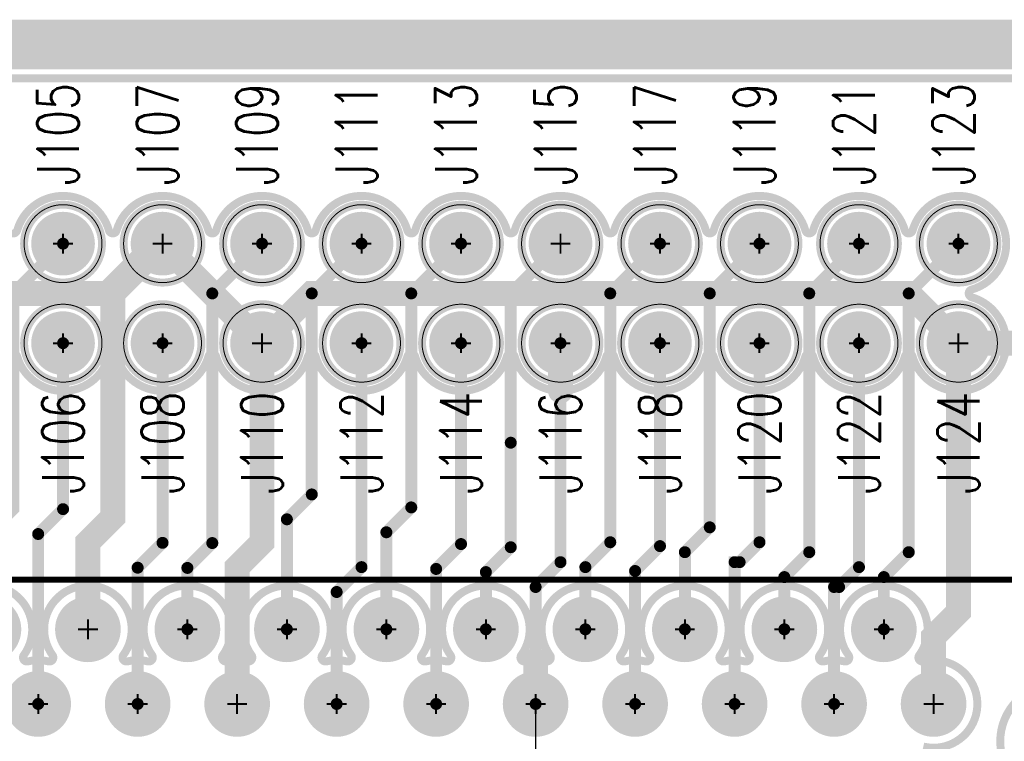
# Model space of a CAD drawing. Extents: x -3.3 to 15.7, y -5.3 to 2.7.
# Tile 10 of 17: x 1.4 to 2.3, y 0 to 0.7. Entities that reach past the tile are written whole.
import ezdxf
from ezdxf.enums import TextEntityAlignment as Align

# ---------------------------------------------------------------- set-up
doc = ezdxf.new("R2010")
doc.units = 0
for name, pattern in [('SIG_103', [2, 1, 1]), ('SIG_104', [2, 1, 1]), ('SIG_112', [2, 1, 1]), ('SIG_117', [2, 1, 1]), ('SIG_119', [2, 1, 1]), ('SIG_121', [2, 1, 1]), ('SIG_122', [2, 1, 1]), ('SIG_123', [2, 1, 1]), ('SIG_124', [2, 1, 1]), ('SIG_125', [2, 1, 1]), ('SIG_126', [2, 1, 1]), ('SIG_130', [2, 1, 1]), ('SIG_133', [2, 1, 1]), ('SIG_64', [2, 1, 1]), ('SIG_68', [2, 1, 1]), ('SIG_77', [2, 1, 1]), ('SIG_82', [2, 1, 1]), ('SIG_83', [2, 1, 1])]:
    doc.linetypes.add(name, pattern=pattern)
for name, color, linetype in [('2D_LINE_125', 3, 'CONTINUOUS'), ('2D_LINE_126', 6, 'CONTINUOUS'), ('BOARD_OUTLINE_00', 254, 'CONTINUOUS'), ('DRIL_PLTE_THRU_01', 16, 'CONTINUOUS'), ('DRIL_PLTE_THRU_02', 176, 'CONTINUOUS'), ('DRIL_SYMBOL', 254, 'CONTINUOUS'), ('LINK_00', 254, 'CONTINUOUS'), ('PADS_BOT', 5, 'CONTINUOUS'), ('PADS_INNER', 1, 'CONTINUOUS'), ('PADS_TOP', 1, 'CONTINUOUS'), ('PADS_XR_131', 3, 'CONTINUOUS'), ('PADS_XR_132', 6, 'CONTINUOUS'), ('PART_NAME_123', 255, 'CONTINUOUS'), ('PART_NAME_129', 2, 'CONTINUOUS'), ('PART_TOP_2DLINE_123', 255, 'CONTINUOUS'), ('PART_TOP_2DLINE_129', 2, 'CONTINUOUS'), ('POUR_OUTLINE_02', 5, 'CONTINUOUS'), ('POUR_PADTHERM_02', 5, 'CONTINUOUS'), ('POUR_VOID_02', 5, 'CONTINUOUS'), ('TRACE_01', 1, 'CONTINUOUS'), ('TRACE_02', 5, 'CONTINUOUS')]:
    doc.layers.add(name, color=color, linetype=linetype)
doc.styles.add('W0$001', font='simplex', dxfattribs={"width": 0.75})
doc.styles.add('W0$006', font='simplex', dxfattribs={"width": 0.75})

# ---------------------------------------------------------------- blocks, each defined once
blk = doc.blocks.new('BOARD_4')
at = {"layer": 'BOARD_OUTLINE_00', "const_width": 0.01}
blk.add_lwpolyline([(-0.025, -0.6125), (7.75, -0.6125), (7.75, -2.0125), (-0.025, -2.0125)], close=True, dxfattribs=at)
blk = doc.blocks.new('DRAWING_16')
at = {"layer": '2D_LINE_125', "const_width": 0.05}
blk.add_lwpolyline([(-0.025, -0.6125), (7.75, -0.6125), (7.75, -2.0125), (-0.025, -2.0125)], close=True, dxfattribs=at)
blk = doc.blocks.new('DRAWING_17')
at = {"layer": '2D_LINE_126', "const_width": 0.05}
blk.add_lwpolyline([(-0.025, -0.6125), (7.75, -0.6125), (7.75, -2.0125), (-0.025, -2.0125)], close=True, dxfattribs=at)
blk = doc.blocks.new('POUR_VOID_16')
at = {"layer": 'POUR_VOID_02', "const_width": 0.008}
blk.add_lwpolyline([(2.59615, 0.92568, 0.754331), (2.60385, 0.92568, -0.754332), (2.69615, 0.92568, 0.754331), (2.70385, 0.92568, -0.754332), (2.79615, 0.92568, 0.754331), (2.80385, 0.92568, -0.754332), (2.89615, 0.92568, 0.754331), (2.90385, 0.92568, -0.754332), (2.99615, 0.92568, 0.754331), (3.00385, 0.92568, -0.754332), (3.09615, 0.92568, 0.754331), (3.10385, 0.92568, -0.754332), (3.19615, 0.92568, 0.754331), (3.20385, 0.92568, -0.754332), (3.29615, 0.92568, 0.754331), (3.30385, 0.92568, -0.754332), (3.39615, 0.92568, 0.754331), (3.40385, 0.92568, -0.754332), (3.49615, 0.92568, 0.754331), (3.50385, 0.92568, -1.69959), (3.56318, 0.86635, 0.754331), (3.56318, 0.85865, -1.69959), (3.50385, 0.79932, 0.754331), (3.49615, 0.79932, -0.754332), (3.40385, 0.79932, 0.754331), (3.39615, 0.79932, -0.754332), (3.30385, 0.79932, 0.754331), (3.29615, 0.79932, -0.754332), (3.20385, 0.79932, 0.754331), (3.19615, 0.79932, -0.754332), (3.10385, 0.79932, 0.754331), (3.09615, 0.79932, -0.754332), (3.00385, 0.79932, 0.754331), (2.99615, 0.79932, -0.754332), (2.90385, 0.79932, 0.754331), (2.89615, 0.79932, -0.754332), (2.80385, 0.79932, 0.754331), (2.79615, 0.79932, -0.754332), (2.70385, 0.79932, 0.754331), (2.69615, 0.79932, -0.754332), (2.60385, 0.79932, 0.754331), (2.59615, 0.79932, -0.754332)], format="xyb", dxfattribs=at)
blk = doc.blocks.new('POUR_VOID_15')
at = {"layer": 'POUR_VOID_02', "const_width": 0.008}
blk.add_lwpolyline([(2.53949, 0.49902, -1.970447), (2.61051, 0.49902, 0.698577), (2.61468, 0.49277, -0.11893), (2.63532, 0.49277, 0.698577), (2.63949, 0.49902, -1.970447), (2.71051, 0.49902, 0.698577), (2.71468, 0.49277, -0.11893), (2.73532, 0.49277, 0.698577), (2.73949, 0.49902, -1.970447), (2.81051, 0.49902, 0.698577), (2.81468, 0.49277, -0.11893), (2.83532, 0.49277, 0.698577), (2.83949, 0.49902, -1.970447), (2.91051, 0.49902, 0.698577), (2.91468, 0.49277, -0.11893), (2.93532, 0.49277, 0.698577), (2.93949, 0.49902, -1.970447), (3.01051, 0.49902, 0.698577), (3.01468, 0.49277, -0.11893), (3.03532, 0.49277, 0.698577), (3.03949, 0.49902, -1.970447), (3.11051, 0.49902, 0.698577), (3.11468, 0.49277, -0.11893), (3.13532, 0.49277, 0.698577), (3.13949, 0.49902, -1.970447), (3.21051, 0.49902, 0.698577), (3.21468, 0.49277, -0.11893), (3.23532, 0.49277, 0.698577), (3.23949, 0.49902, -1.970447), (3.31051, 0.49902, 0.698577), (3.31468, 0.49277, -0.11893), (3.33532, 0.49277, 0.698577), (3.33949, 0.49902, -1.970447), (3.41051, 0.49902, 0.698577), (3.41468, 0.49277, -0.11893), (3.43532, 0.49277, 0.698577), (3.43949, 0.49902, -1.970447), (3.51051, 0.49902, 0.698577), (3.51468, 0.49277, -1.269966), (3.51468, 0.40723, 0.698577)], format="xyb", dxfattribs=at)
blk = doc.blocks.new('POUR_VOID_13')
at = {"layer": 'POUR_VOID_02', "const_width": 0.008}
blk.add_lwpolyline([(3.592, 0.4125, 1), (3.708, 0.4125, 1)], format="xyb", close=True, dxfattribs=at)
blk = doc.blocks.new('POUR_OUTLINE_6')
at = {"layer": 'POUR_OUTLINE_02', "const_width": 0.008}
blk.add_lwpolyline([(7.487, 1.0785), (1.613, 1.0785, 0.414214)], format="xyb", dxfattribs=at)
for name in ['POUR_VOID_16', 'POUR_VOID_15', 'POUR_VOID_13']:
    blk.add_blockref(name, (0, 0))
blk = doc.blocks.new('POUR_PADTHERM_52')
at = {"layer": 'POUR_PADTHERM_02', "const_width": 0.0125}
blk.add_lwpolyline([(3.15625, 0.7645), (3.15625, 0.7835, 1), (3.14375, 0.7835), (3.14375, 0.7645, 1), (3.15625, 0.7645)], format="xyb", dxfattribs=at)
blk = doc.blocks.new('POUR_PADTHERM_53')
at = {"layer": 'POUR_PADTHERM_02', "const_width": 0.0125}
blk.add_lwpolyline([(3.11875, 0.494), (3.11875, 0.475, 1), (3.13125, 0.475), (3.13125, 0.494, 1), (3.11875, 0.494)], format="xyb", dxfattribs=at)
blk = doc.blocks.new('POUR_HEADER_0')
for name in ['POUR_OUTLINE_6', 'POUR_PADTHERM_52', 'POUR_PADTHERM_53']:
    blk.add_blockref(name, (0.21, -1.0725))
blk = doc.blocks.new('PART_BODY_TOP_1')
at = {"layer": 'PART_TOP_2DLINE_123', "const_width": 0.008}
blk.add_lwpolyline([(-0.03915, 0, 1), (0.03915, 0, 1)], format="xyb", close=True, dxfattribs=at)
at = {"layer": 'PART_TOP_2DLINE_129', "const_width": 0.001}
blk.add_lwpolyline([(-0.03915, 0, 1), (0.03915, 0, 1)], format="xyb", close=True, dxfattribs=at)
blk = doc.blocks.new('DRIL_SYMBOL_0$038')
at = {"layer": 'DRIL_SYMBOL', "const_width": 0.002}
for points in [[(0, -0.01), (0, 0.01)], [(-0.01, 0), (0.01, 0)]]:
    blk.add_lwpolyline(points, dxfattribs=at)
blk = doc.blocks.new('DRIL_HOLE_0$038')
at = {"const_width": 0.019}
blk.add_lwpolyline([(-0.0095, 0, 1), (0.0095, 0, 1)], format="xyb", close=True, dxfattribs=at)
blk.add_blockref('DRIL_SYMBOL_0$038', (0, 0))
blk = doc.blocks.new('PAD_0')
at = {"const_width": 0.029}
blk.add_lwpolyline([(0, -0.0145, 1), (0, 0.0145, 1)], format="xyb", close=True, dxfattribs=at)
blk = doc.blocks.new('PAD_3')
at = {"const_width": 0.032}
blk.add_lwpolyline([(0, -0.016, 1), (0, 0.016, 1)], format="xyb", close=True, dxfattribs=at)
blk = doc.blocks.new('STK_TOP_25')
at = {"layer": 'DRIL_PLTE_THRU_01'}
blk.add_blockref('DRIL_HOLE_0$038', (0, 0), dxfattribs=at)
at = {"layer": 'DRIL_PLTE_THRU_02'}
blk.add_blockref('DRIL_HOLE_0$038', (0, 0), dxfattribs=at)
at = {"layer": 'PADS_BOT'}
blk.add_blockref('PAD_0', (0, 0), dxfattribs=at)
at = {"layer": 'PADS_INNER'}
blk.add_blockref('PAD_0', (0, 0), dxfattribs=at)
at = {"layer": 'PADS_TOP'}
blk.add_blockref('PAD_0', (0, 0), dxfattribs=at)
at = {"layer": 'PADS_XR_131'}
blk.add_blockref('PAD_3', (0, 0), dxfattribs=at)
at = {"layer": 'PADS_XR_132'}
blk.add_blockref('PAD_3', (0, 0), dxfattribs=at)
blk = doc.blocks.new('SYM_TOP_2')
for name in ['PART_BODY_TOP_1', 'STK_TOP_25']:
    blk.add_blockref(name, (0, 0))
blk = doc.blocks.new('PART_TOP_7')
blk.add_blockref('SYM_TOP_2', (0, 0))
at = {"layer": 'PART_NAME_123', "style": 'W0$006', "width": 0.75}
blk.add_text('J105', height=0.042, rotation=90, dxfattribs=at).set_placement((-0.005, 0.11), align=Align.MIDDLE_CENTER)
at = {"layer": 'PART_NAME_129', "style": 'W0$001', "width": 0.75}
blk.add_text('J105', height=0.042, rotation=90, dxfattribs=at).set_placement((-0.005, 0.11), align=Align.MIDDLE_CENTER)
blk = doc.blocks.new('PART_TOP_8')
blk.add_blockref('SYM_TOP_2', (0, 0))
at = {"layer": 'PART_NAME_123', "style": 'W0$006', "width": 0.75}
blk.add_text('J106', height=0.042, rotation=90, dxfattribs=at).set_placement((0, -0.1), align=Align.MIDDLE_CENTER)
at = {"layer": 'PART_NAME_129', "style": 'W0$001', "width": 0.75}
blk.add_text('J106', height=0.042, rotation=90, dxfattribs=at).set_placement((0, -0.1), align=Align.MIDDLE_CENTER)
blk = doc.blocks.new('PART_TOP_9')
blk.add_blockref('SYM_TOP_2', (0, 0))
at = {"layer": 'PART_NAME_123', "style": 'W0$006', "width": 0.75}
blk.add_text('J107', height=0.042, rotation=90, dxfattribs=at).set_placement((-0.005, 0.11), align=Align.MIDDLE_CENTER)
at = {"layer": 'PART_NAME_129', "style": 'W0$001', "width": 0.75}
blk.add_text('J107', height=0.042, rotation=90, dxfattribs=at).set_placement((-0.005, 0.11), align=Align.MIDDLE_CENTER)
blk = doc.blocks.new('PART_TOP_10')
blk.add_blockref('SYM_TOP_2', (0, 0))
at = {"layer": 'PART_NAME_123', "style": 'W0$006', "width": 0.75}
blk.add_text('J108', height=0.042, rotation=90, dxfattribs=at).set_placement((0, -0.1), align=Align.MIDDLE_CENTER)
at = {"layer": 'PART_NAME_129', "style": 'W0$001', "width": 0.75}
blk.add_text('J108', height=0.042, rotation=90, dxfattribs=at).set_placement((0, -0.1), align=Align.MIDDLE_CENTER)
blk = doc.blocks.new('PART_TOP_11')
blk.add_blockref('SYM_TOP_2', (0, 0))
at = {"layer": 'PART_NAME_123', "style": 'W0$006', "width": 0.75}
blk.add_text('J109', height=0.042, rotation=90, dxfattribs=at).set_placement((-0.005, 0.11), align=Align.MIDDLE_CENTER)
at = {"layer": 'PART_NAME_129', "style": 'W0$001', "width": 0.75}
blk.add_text('J109', height=0.042, rotation=90, dxfattribs=at).set_placement((-0.005, 0.11), align=Align.MIDDLE_CENTER)
blk = doc.blocks.new('PART_TOP_13')
blk.add_blockref('SYM_TOP_2', (0, 0))
at = {"layer": 'PART_NAME_123', "style": 'W0$006', "width": 0.75}
blk.add_text('J110', height=0.042, rotation=90, dxfattribs=at).set_placement((0, -0.1), align=Align.MIDDLE_CENTER)
at = {"layer": 'PART_NAME_129', "style": 'W0$001', "width": 0.75}
blk.add_text('J110', height=0.042, rotation=90, dxfattribs=at).set_placement((0, -0.1), align=Align.MIDDLE_CENTER)
blk = doc.blocks.new('PART_TOP_14')
blk.add_blockref('SYM_TOP_2', (0, 0))
at = {"layer": 'PART_NAME_123', "style": 'W0$006', "width": 0.75}
blk.add_text('J111', height=0.042, rotation=90, dxfattribs=at).set_placement((-0.005, 0.11), align=Align.MIDDLE_CENTER)
at = {"layer": 'PART_NAME_129', "style": 'W0$001', "width": 0.75}
blk.add_text('J111', height=0.042, rotation=90, dxfattribs=at).set_placement((-0.005, 0.11), align=Align.MIDDLE_CENTER)
blk = doc.blocks.new('PART_TOP_15')
blk.add_blockref('SYM_TOP_2', (0, 0))
at = {"layer": 'PART_NAME_123', "style": 'W0$006', "width": 0.75}
blk.add_text('J112', height=0.042, rotation=90, dxfattribs=at).set_placement((0, -0.1), align=Align.MIDDLE_CENTER)
at = {"layer": 'PART_NAME_129', "style": 'W0$001', "width": 0.75}
blk.add_text('J112', height=0.042, rotation=90, dxfattribs=at).set_placement((0, -0.1), align=Align.MIDDLE_CENTER)
blk = doc.blocks.new('PART_TOP_16')
blk.add_blockref('SYM_TOP_2', (0, 0))
at = {"layer": 'PART_NAME_123', "style": 'W0$006', "width": 0.75}
blk.add_text('J113', height=0.042, rotation=90, dxfattribs=at).set_placement((-0.005, 0.11), align=Align.MIDDLE_CENTER)
at = {"layer": 'PART_NAME_129', "style": 'W0$001', "width": 0.75}
blk.add_text('J113', height=0.042, rotation=90, dxfattribs=at).set_placement((-0.005, 0.11), align=Align.MIDDLE_CENTER)
blk = doc.blocks.new('PART_TOP_17')
blk.add_blockref('SYM_TOP_2', (0, 0))
at = {"layer": 'PART_NAME_123', "style": 'W0$006', "width": 0.75}
blk.add_text('J114', height=0.042, rotation=90, dxfattribs=at).set_placement((0, -0.1), align=Align.MIDDLE_CENTER)
at = {"layer": 'PART_NAME_129', "style": 'W0$001', "width": 0.75}
blk.add_text('J114', height=0.042, rotation=90, dxfattribs=at).set_placement((0, -0.1), align=Align.MIDDLE_CENTER)
blk = doc.blocks.new('PART_TOP_18')
blk.add_blockref('SYM_TOP_2', (0, 0))
at = {"layer": 'PART_NAME_123', "style": 'W0$006', "width": 0.75}
blk.add_text('J115', height=0.042, rotation=90, dxfattribs=at).set_placement((-0.005, 0.11), align=Align.MIDDLE_CENTER)
at = {"layer": 'PART_NAME_129', "style": 'W0$001', "width": 0.75}
blk.add_text('J115', height=0.042, rotation=90, dxfattribs=at).set_placement((-0.005, 0.11), align=Align.MIDDLE_CENTER)
blk = doc.blocks.new('PART_TOP_19')
blk.add_blockref('SYM_TOP_2', (0, 0))
at = {"layer": 'PART_NAME_123', "style": 'W0$006', "width": 0.75}
blk.add_text('J116', height=0.042, rotation=90, dxfattribs=at).set_placement((0, -0.1), align=Align.MIDDLE_CENTER)
at = {"layer": 'PART_NAME_129', "style": 'W0$001', "width": 0.75}
blk.add_text('J116', height=0.042, rotation=90, dxfattribs=at).set_placement((0, -0.1), align=Align.MIDDLE_CENTER)
blk = doc.blocks.new('PART_TOP_20')
blk.add_blockref('SYM_TOP_2', (0, 0))
at = {"layer": 'PART_NAME_123', "style": 'W0$006', "width": 0.75}
blk.add_text('J117', height=0.042, rotation=90, dxfattribs=at).set_placement((-0.005, 0.11), align=Align.MIDDLE_CENTER)
at = {"layer": 'PART_NAME_129', "style": 'W0$001', "width": 0.75}
blk.add_text('J117', height=0.042, rotation=90, dxfattribs=at).set_placement((-0.005, 0.11), align=Align.MIDDLE_CENTER)
blk = doc.blocks.new('PART_TOP_21')
blk.add_blockref('SYM_TOP_2', (0, 0))
at = {"layer": 'PART_NAME_123', "style": 'W0$006', "width": 0.75}
blk.add_text('J118', height=0.042, rotation=90, dxfattribs=at).set_placement((0, -0.1), align=Align.MIDDLE_CENTER)
at = {"layer": 'PART_NAME_129', "style": 'W0$001', "width": 0.75}
blk.add_text('J118', height=0.042, rotation=90, dxfattribs=at).set_placement((0, -0.1), align=Align.MIDDLE_CENTER)
blk = doc.blocks.new('PART_TOP_22')
blk.add_blockref('SYM_TOP_2', (0, 0))
at = {"layer": 'PART_NAME_123', "style": 'W0$006', "width": 0.75}
blk.add_text('J119', height=0.042, rotation=90, dxfattribs=at).set_placement((-0.005, 0.11), align=Align.MIDDLE_CENTER)
at = {"layer": 'PART_NAME_129', "style": 'W0$001', "width": 0.75}
blk.add_text('J119', height=0.042, rotation=90, dxfattribs=at).set_placement((-0.005, 0.11), align=Align.MIDDLE_CENTER)
blk = doc.blocks.new('PART_TOP_24')
blk.add_blockref('SYM_TOP_2', (0, 0))
at = {"layer": 'PART_NAME_123', "style": 'W0$006', "width": 0.75}
blk.add_text('J120', height=0.042, rotation=90, dxfattribs=at).set_placement((0, -0.1), align=Align.MIDDLE_CENTER)
at = {"layer": 'PART_NAME_129', "style": 'W0$001', "width": 0.75}
blk.add_text('J120', height=0.042, rotation=90, dxfattribs=at).set_placement((0, -0.1), align=Align.MIDDLE_CENTER)
blk = doc.blocks.new('PART_TOP_25')
blk.add_blockref('SYM_TOP_2', (0, 0))
at = {"layer": 'PART_NAME_123', "style": 'W0$006', "width": 0.75}
blk.add_text('J121', height=0.042, rotation=90, dxfattribs=at).set_placement((-0.005, 0.11), align=Align.MIDDLE_CENTER)
at = {"layer": 'PART_NAME_129', "style": 'W0$001', "width": 0.75}
blk.add_text('J121', height=0.042, rotation=90, dxfattribs=at).set_placement((-0.005, 0.11), align=Align.MIDDLE_CENTER)
blk = doc.blocks.new('PART_TOP_26')
blk.add_blockref('SYM_TOP_2', (0, 0))
at = {"layer": 'PART_NAME_123', "style": 'W0$006', "width": 0.75}
blk.add_text('J122', height=0.042, rotation=90, dxfattribs=at).set_placement((0, -0.1), align=Align.MIDDLE_CENTER)
at = {"layer": 'PART_NAME_129', "style": 'W0$001', "width": 0.75}
blk.add_text('J122', height=0.042, rotation=90, dxfattribs=at).set_placement((0, -0.1), align=Align.MIDDLE_CENTER)
blk = doc.blocks.new('PART_TOP_27')
blk.add_blockref('SYM_TOP_2', (0, 0))
at = {"layer": 'PART_NAME_123', "style": 'W0$006', "width": 0.75}
blk.add_text('J123', height=0.042, rotation=90, dxfattribs=at).set_placement((-0.005, 0.11), align=Align.MIDDLE_CENTER)
at = {"layer": 'PART_NAME_129', "style": 'W0$001', "width": 0.75}
blk.add_text('J123', height=0.042, rotation=90, dxfattribs=at).set_placement((-0.005, 0.11), align=Align.MIDDLE_CENTER)
blk = doc.blocks.new('PART_TOP_28')
blk.add_blockref('SYM_TOP_2', (0, 0))
at = {"layer": 'PART_NAME_123', "style": 'W0$006', "width": 0.75}
blk.add_text('J124', height=0.042, rotation=90, dxfattribs=at).set_placement((0, -0.1), align=Align.MIDDLE_CENTER)
at = {"layer": 'PART_NAME_129', "style": 'W0$001', "width": 0.75}
blk.add_text('J124', height=0.042, rotation=90, dxfattribs=at).set_placement((0, -0.1), align=Align.MIDDLE_CENTER)
blk = doc.blocks.new('PART_BODY_TOP_2')
at = {"layer": 'PART_TOP_2DLINE_123', "const_width": 0.006}
blk.add_lwpolyline([(-0.632, 0.2), (5.182, 0.2), (5.182, -0.125), (-0.632, -0.125)], close=True, dxfattribs=at)
at = {"layer": 'PART_TOP_2DLINE_129', "const_width": 0.001}
blk.add_lwpolyline([(-0.96, 0.2), (5.51, 0.2), (5.51, -0.125), (-0.96, -0.125)], close=True, dxfattribs=at)
blk = doc.blocks.new('DRIL_SYMBOL_0$03')
at = {"layer": 'DRIL_SYMBOL', "const_width": 0.002}
for points in [[(0, -0.01), (0, 0.01)], [(-0.01, 0), (0.01, 0)]]:
    blk.add_lwpolyline(points, dxfattribs=at)
blk = doc.blocks.new('DRIL_HOLE_0$03')
at = {"const_width": 0.015}
blk.add_lwpolyline([(-0.0075, 0, 1), (0.0075, 0, 1)], format="xyb", close=True, dxfattribs=at)
blk.add_blockref('DRIL_SYMBOL_0$03', (0, 0))
blk = doc.blocks.new('PAD_4')
at = {"const_width": 0.025}
blk.add_lwpolyline([(0, -0.0125, 1), (0, 0.0125, 1)], format="xyb", close=True, dxfattribs=at)
blk = doc.blocks.new('PAD_7')
at = {"const_width": 0.033}
blk.add_lwpolyline([(0, -0.0165, 1), (0, 0.0165, 1)], format="xyb", close=True, dxfattribs=at)
blk = doc.blocks.new('STK_TOP_4')
at = {"layer": 'DRIL_PLTE_THRU_01'}
blk.add_blockref('DRIL_HOLE_0$03', (0, 0), dxfattribs=at)
at = {"layer": 'DRIL_PLTE_THRU_02'}
blk.add_blockref('DRIL_HOLE_0$03', (0, 0), dxfattribs=at)
at = {"layer": 'PADS_BOT'}
blk.add_blockref('PAD_4', (0, 0), dxfattribs=at)
at = {"layer": 'PADS_INNER'}
blk.add_blockref('PAD_4', (0, 0), dxfattribs=at)
at = {"layer": 'PADS_TOP'}
blk.add_blockref('PAD_4', (0, 0), dxfattribs=at)
at = {"layer": 'PADS_XR_131'}
blk.add_blockref('PAD_7', (0, 0), dxfattribs=at)
at = {"layer": 'PADS_XR_132'}
blk.add_blockref('PAD_7', (0, 0), dxfattribs=at)
blk = doc.blocks.new('SYM_TOP_3')
for name, p in [('PART_BODY_TOP_2', (0, 0)), ('STK_TOP_4', (1.2, 0.15)), ('STK_TOP_4', (1.3, 0.15)), ('STK_TOP_4', (1.4, 0.15)), ('STK_TOP_4', (1.5, 0.15)), ('STK_TOP_4', (1.6, 0.15)), ('STK_TOP_4', (1.7, 0.15)), ('STK_TOP_4', (1.8, 0.15)), ('STK_TOP_4', (1.9, 0.15)), ('STK_TOP_4', (2, 0.15)), ('STK_TOP_4', (2.1, 0.15)), ('STK_TOP_4', (1.25, 0.075)), ('STK_TOP_4', (1.35, 0.075)), ('STK_TOP_4', (1.45, 0.075)), ('STK_TOP_4', (1.55, 0.075)), ('STK_TOP_4', (1.65, 0.075)), ('STK_TOP_4', (1.75, 0.075)), ('STK_TOP_4', (1.85, 0.075)), ('STK_TOP_4', (1.95, 0.075)), ('STK_TOP_4', (2.05, 0.075)), ('STK_TOP_4', (2.15, 0.075))]:
    blk.add_blockref(name, p)
blk = doc.blocks.new('PART_TOP_171')
blk.add_blockref('SYM_TOP_3', (0, 0))
blk = doc.blocks.new('SMOOTH_0$012')
at = {"const_width": 0.006}
blk.add_lwpolyline([(-0.003, 0, 1), (0.003, 0, 1)], format="xyb", close=True, dxfattribs=at)
blk = doc.blocks.new('SMOOTH_0$025')
at = {"const_width": 0.0125}
blk.add_lwpolyline([(-0.00625, 0, 1), (0.00625, 0, 1)], format="xyb", close=True, dxfattribs=at)

msp = doc.modelspace()

# ---------------------------------------------------------------- linework, layer by layer
at = {"layer": 'LINK_00', "linetype": 'SIG_130'}
msp.add_line((1.875, 0.0375), (1.875, -0.1125), dxfattribs=at)
at = {"layer": 'TRACE_01', "linetype": 'SIG_133', "const_width": 0.025}
for points in [[(2.3, 0.4), (2.385, 0.4), (2.435, 0.45), (2.435, 0.509), (2.505, 0.579), (2.6, 0.579)], [(1.425, 0.1125), (1.425, 0.2), (1.45, 0.225), (1.45, 0.35), (1.45, 0.45), (1.5, 0.5)], [(1.575, 0.0375), (1.575, 0.175), (1.6, 0.2), (1.6, 0.4)], [(2.275, 0.0375), (2.275, 0.105), (2.3, 0.13), (2.3, 0.4)]]:
    msp.add_lwpolyline(points, dxfattribs=at)
at = {"layer": 'TRACE_01', "linetype": 'SIG_121', "const_width": 0.012}
msp.add_lwpolyline([(1.325, 0.1125), (1.325, 0.20826), (1.35, 0.23326), (1.35, 0.45), (1.4, 0.5)], dxfattribs=at)
at = {"layer": 'TRACE_01', "linetype": 'SIG_126', "const_width": 0.012}
msp.add_lwpolyline([(1.525, 0.1125), (1.525, 0.17418), (1.55, 0.19918), (1.55, 0.45), (1.6, 0.5)], dxfattribs=at)
at = {"layer": 'TRACE_01', "linetype": 'SIG_123', "const_width": 0.012}
msp.add_lwpolyline([(1.625, 0.1125), (1.625, 0.22303), (1.65, 0.24803), (1.65, 0.45), (1.7, 0.5)], dxfattribs=at)
at = {"layer": 'TRACE_01', "linetype": 'SIG_117', "const_width": 0.012}
msp.add_lwpolyline([(1.725, 0.1125), (1.725, 0.21), (1.75, 0.235), (1.75, 0.45), (1.8, 0.5)], dxfattribs=at)
at = {"layer": 'TRACE_01', "linetype": 'SIG_124', "const_width": 0.012}
msp.add_lwpolyline([(1.825, 0.1125), (1.825, 0.17), (1.85, 0.195), (1.85, 0.3), (1.85, 0.45), (1.9, 0.5)], dxfattribs=at)
at = {"layer": 'TRACE_01', "linetype": 'SIG_77', "const_width": 0.012}
msp.add_lwpolyline([(1.925, 0.1125), (1.925, 0.175), (1.95, 0.2), (1.95, 0.45), (2, 0.5)], dxfattribs=at)
at = {"layer": 'TRACE_01', "linetype": 'SIG_68', "const_width": 0.012}
msp.add_lwpolyline([(2.025, 0.1125), (2.025, 0.19), (2.05, 0.215), (2.05, 0.45), (2.1, 0.5)], dxfattribs=at)
at = {"layer": 'TRACE_01', "linetype": 'SIG_83', "const_width": 0.012}
msp.add_lwpolyline([(2.125, 0.1125), (2.125, 0.165), (2.15, 0.19), (2.15, 0.45), (2.2, 0.5)], dxfattribs=at)
at = {"layer": 'TRACE_01', "linetype": 'SIG_64', "const_width": 0.012}
msp.add_lwpolyline([(2.225, 0.1125), (2.225, 0.165), (2.25, 0.19), (2.25, 0.45), (2.3, 0.5)], dxfattribs=at)
at = {"layer": 'TRACE_01', "linetype": 'SIG_122', "const_width": 0.012}
msp.add_lwpolyline([(1.375, 0.0375), (1.375, 0.20826), (1.4, 0.23326), (1.4, 0.4)], dxfattribs=at)
at = {"layer": 'TRACE_01', "linetype": 'SIG_112', "const_width": 0.012}
msp.add_lwpolyline([(1.475, 0.0375), (1.475, 0.17441), (1.5, 0.19941), (1.5, 0.4)], dxfattribs=at)
at = {"layer": 'TRACE_01', "linetype": 'SIG_125', "const_width": 0.012}
msp.add_lwpolyline([(1.675, 0.0375), (1.675, 0.15), (1.7, 0.175), (1.7, 0.4)], dxfattribs=at)
at = {"layer": 'TRACE_01', "linetype": 'SIG_119', "const_width": 0.012}
msp.add_lwpolyline([(1.775, 0.0375), (1.775, 0.17316), (1.8, 0.19816), (1.8, 0.4)], dxfattribs=at)
at = {"layer": 'TRACE_01', "linetype": 'SIG_130', "const_width": 0.012}
msp.add_lwpolyline([(1.875, 0.0375), (1.875, 0.155), (1.9, 0.18), (1.9, 0.4)], dxfattribs=at)
at = {"layer": 'TRACE_01', "linetype": 'SIG_82', "const_width": 0.012}
msp.add_lwpolyline([(1.975, 0.0375), (1.975, 0.17112), (2, 0.19612), (2, 0.4)], dxfattribs=at)
at = {"layer": 'TRACE_01', "linetype": 'SIG_104', "const_width": 0.012}
msp.add_lwpolyline([(2.075, 0.0375), (2.075, 0.18), (2.08, 0.18), (2.1, 0.2), (2.1, 0.4)], dxfattribs=at)
at = {"layer": 'TRACE_01', "linetype": 'SIG_103', "const_width": 0.012}
msp.add_lwpolyline([(2.175, 0.0375), (2.175, 0.155), (2.18, 0.155), (2.2, 0.175), (2.2, 0.4)], dxfattribs=at)
at = {"layer": 'TRACE_02', "linetype": 'SIG_133', "const_width": 0.025}
for points in [[(1.2, 0.4), (1.25, 0.45), (1.445, 0.45), (1.495, 0.5), (1.5, 0.5)], [(1.5, 0.5), (1.6, 0.4)], [(1.6, 0.4), (1.65, 0.45), (2.25, 0.45), (2.3, 0.4)]]:
    msp.add_lwpolyline(points, dxfattribs=at)

# ---------------------------------------------------------------- block references
for name, p in [('DRAWING_16', (-1.475, 1.3125)), ('DRAWING_17', (-1.475, 1.3125)), ('BOARD_4', (-1.475, 1.3125)), ('PART_TOP_7', (1.4, 0.5)), ('PART_TOP_9', (1.5, 0.5)), ('PART_TOP_11', (1.6, 0.5)), ('PART_TOP_14', (1.7, 0.5)), ('PART_TOP_16', (1.8, 0.5)), ('PART_TOP_18', (1.9, 0.5)), ('PART_TOP_20', (2, 0.5)), ('PART_TOP_22', (2.1, 0.5)), ('PART_TOP_25', (2.2, 0.5)), ('PART_TOP_27', (2.3, 0.5)), ('PART_TOP_8', (1.4, 0.4)), ('PART_TOP_10', (1.5, 0.4)), ('PART_TOP_13', (1.6, 0.4)), ('PART_TOP_15', (1.7, 0.4)), ('PART_TOP_17', (1.8, 0.4)), ('PART_TOP_19', (1.9, 0.4)), ('PART_TOP_21', (2, 0.4)), ('PART_TOP_24', (2.1, 0.4)), ('PART_TOP_26', (2.2, 0.4)), ('PART_TOP_28', (2.3, 0.4)), ('PART_TOP_171', (0.125, -0.0375))]:
    msp.add_blockref(name, p)
at = {"linetype": 'SIG_130'}
msp.add_blockref('POUR_HEADER_0', (-1.46, 0.66), dxfattribs=at)
at = {"layer": 'TRACE_01'}
for name, p in [('SMOOTH_0$012', (1.4, 0.5)), ('SMOOTH_0$012', (1.6, 0.5)), ('SMOOTH_0$012', (1.7, 0.5)), ('SMOOTH_0$012', (1.8, 0.5)), ('SMOOTH_0$012', (2, 0.5)), ('SMOOTH_0$012', (2.1, 0.5)), ('SMOOTH_0$012', (2.2, 0.5)), ('SMOOTH_0$012', (2.3, 0.5)), ('SMOOTH_0$012', (1.55, 0.45)), ('SMOOTH_0$012', (1.65, 0.45)), ('SMOOTH_0$012', (1.75, 0.45)), ('SMOOTH_0$012', (1.95, 0.45)), ('SMOOTH_0$012', (2.05, 0.45)), ('SMOOTH_0$012', (2.15, 0.45)), ('SMOOTH_0$012', (2.25, 0.45)), ('SMOOTH_0$012', (1.4, 0.4)), ('SMOOTH_0$012', (1.5, 0.4)), ('SMOOTH_0$025', (1.6, 0.4)), ('SMOOTH_0$012', (1.7, 0.4)), ('SMOOTH_0$012', (1.8, 0.4)), ('SMOOTH_0$012', (1.9, 0.4)), ('SMOOTH_0$012', (2, 0.4)), ('SMOOTH_0$012', (2.1, 0.4)), ('SMOOTH_0$012', (2.2, 0.4)), ('SMOOTH_0$025', (2.3, 0.4)), ('SMOOTH_0$025', (2.3, 0.4)), ('SMOOTH_0$025', (1.45, 0.35)), ('SMOOTH_0$012', (1.85, 0.3)), ('SMOOTH_0$012', (1.65, 0.24803)), ('SMOOTH_0$012', (1.4, 0.23326)), ('SMOOTH_0$012', (1.75, 0.235)), ('SMOOTH_0$025', (1.45, 0.225)), ('SMOOTH_0$012', (1.625, 0.22303)), ('SMOOTH_0$012', (2.05, 0.215)), ('SMOOTH_0$012', (1.375, 0.20826)), ('SMOOTH_0$025', (1.425, 0.2)), ('SMOOTH_0$025', (1.6, 0.2)), ('SMOOTH_0$012', (1.725, 0.21)), ('SMOOTH_0$012', (1.5, 0.19941)), ('SMOOTH_0$012', (1.55, 0.19918)), ('SMOOTH_0$012', (1.8, 0.19816)), ('SMOOTH_0$012', (1.85, 0.195)), ('SMOOTH_0$012', (1.95, 0.2)), ('SMOOTH_0$012', (2, 0.19612)), ('SMOOTH_0$012', (2.1, 0.2)), ('SMOOTH_0$012', (2.025, 0.19)), ('SMOOTH_0$012', (2.15, 0.19)), ('SMOOTH_0$012', (2.25, 0.19)), ('SMOOTH_0$012', (1.475, 0.17441)), ('SMOOTH_0$012', (1.525, 0.17418)), ('SMOOTH_0$025', (1.575, 0.175)), ('SMOOTH_0$012', (1.7, 0.175)), ('SMOOTH_0$012', (1.775, 0.17316)), ('SMOOTH_0$012', (1.9, 0.18)), ('SMOOTH_0$012', (1.925, 0.175)), ('SMOOTH_0$012', (2.075, 0.18)), ('SMOOTH_0$012', (2.08, 0.18)), ('SMOOTH_0$012', (2.2, 0.175)), ('SMOOTH_0$012', (1.825, 0.17)), ('SMOOTH_0$012', (1.975, 0.17112)), ('SMOOTH_0$012', (2.125, 0.165)), ('SMOOTH_0$012', (2.225, 0.165)), ('SMOOTH_0$012', (1.875, 0.155)), ('SMOOTH_0$012', (2.175, 0.155)), ('SMOOTH_0$012', (2.18, 0.155)), ('SMOOTH_0$012', (1.675, 0.15)), ('SMOOTH_0$025', (2.3, 0.13)), ('SMOOTH_0$025', (1.425, 0.1125)), ('SMOOTH_0$012', (1.525, 0.1125)), ('SMOOTH_0$012', (1.625, 0.1125)), ('SMOOTH_0$012', (1.725, 0.1125)), ('SMOOTH_0$012', (1.825, 0.1125)), ('SMOOTH_0$012', (1.925, 0.1125)), ('SMOOTH_0$012', (2.025, 0.1125)), ('SMOOTH_0$012', (2.125, 0.1125)), ('SMOOTH_0$012', (2.225, 0.1125)), ('SMOOTH_0$025', (2.275, 0.105)), ('SMOOTH_0$025', (1.575, 0.0375)), ('SMOOTH_0$025', (2.275, 0.0375)), ('SMOOTH_0$012', (1.375, 0.0375)), ('SMOOTH_0$012', (1.475, 0.0375)), ('SMOOTH_0$012', (1.675, 0.0375)), ('SMOOTH_0$012', (1.775, 0.0375)), ('SMOOTH_0$012', (1.875, 0.0375)), ('SMOOTH_0$012', (1.975, 0.0375)), ('SMOOTH_0$012', (2.075, 0.0375)), ('SMOOTH_0$012', (2.175, 0.0375))]:
    msp.add_blockref(name, p, dxfattribs=at)
at = {"layer": 'TRACE_02'}
for p in [(1.495, 0.5), (1.5, 0.5), (1.5, 0.5), (1.445, 0.45), (1.65, 0.45), (2.25, 0.45), (1.6, 0.4), (1.6, 0.4), (2.3, 0.4)]:
    msp.add_blockref('SMOOTH_0$025', p, dxfattribs=at)

doc.saveas('drawing.dxf')
